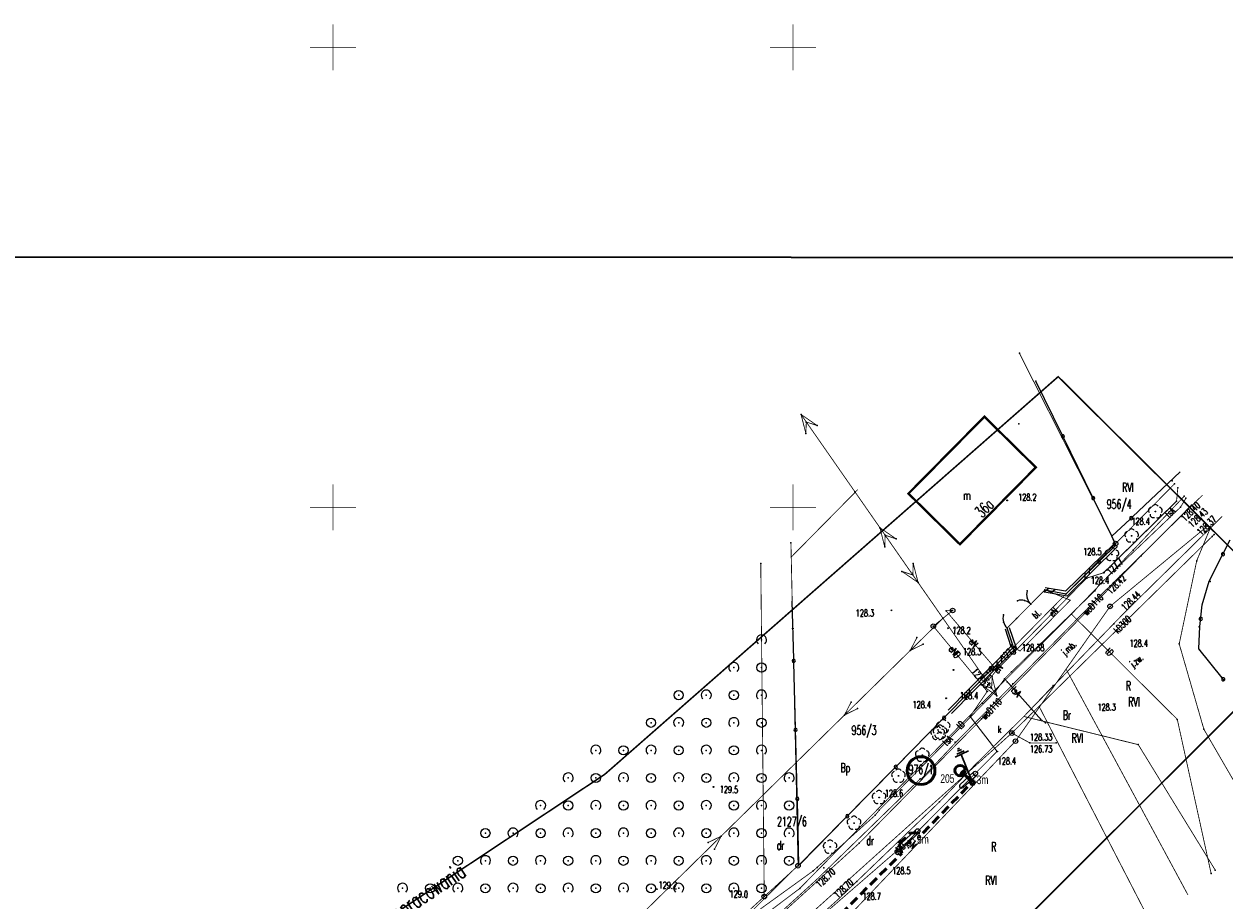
# Model space of a CAD drawing. Extents: x 6497146 to 6497453, y 5961397 to 5961603.
# Tile 9 of 10: x 6497216 to 6497347, y 5961507 to 5961603. Entities that reach past the tile are written whole.
import ezdxf

# ---------------------------------------------------------------- set-up
doc = ezdxf.new("R2010")
doc.units = 0
doc.header["$MEASUREMENT"] = 0
for name, pattern in [('BKO', [1.5, 1, -0.5]), ('GPE', [2, 1, 1]), ('GUZ', [1.5, 1, -0.5]), ('WRU', [1.5, 1, -0.5]), ('WSQ', [1.75, 1.25, -0.5])]:
    doc.linetypes.add(name, pattern=pattern)
doc.layers.get('0').update_dxf_attribs({"linetype": 'CONTINUOUS'})
for name, color, linetype, lineweight in [('_EL_PROJ_OPI', 1, 'CONTINUOUS', 15), ('_Opisy', 7, 'CONTINUOUS', 25), ('Oświetlenie drogowe', 10, 'BKO', 50), ('przepusty', 104, 'CONTINUOUS', 25)]:
    doc.layers.add(name, color=color, linetype=linetype, lineweight=lineweight)
for name, color, linetype in [('brama', 7, 'CONTINUOUS'), ('budynek w budowie', 7, 'CONTINUOUS'), ('drzewo liściaste', 96, 'CONTINUOUS'), ('elektroenergetyczne urządzenie techniczne', 1, 'CONTINUOUS'), ('furtka', 7, 'CONTINUOUS'), ('granica', 96, 'GPE'), ('jezdnia', 7, 'WSQ'), ('krawężnik', 7, 'CONTINUOUS'), ('numer działki ewidencyjnej', 96, 'CONTINUOUS'), ('obudowa ochronna przewodu', 7, 'CONTINUOUS'), ('ogrodzenie trwałe', 7, 'CONTINUOUS'), ('opis bud', 7, 'CONTINUOUS'), ('opis wysok', 7, 'CONTINUOUS'), ('OT_Budowle', 7, 'CONTINUOUS'), ('OT_ZagospodarowanieTerenu', 7, 'CONTINUOUS'), ('przewód elektroenergetyczny niskiego napięcia', 1, 'CONTINUOUS'), ('przewód elektroenergetyczny podziemny', 1, 'CONTINUOUS'), ('przewód elektroenergetyczny wysokiego napięcia', 1, 'CONTINUOUS'), ('przewód kanalizacyjny', 36, 'CONTINUOUS'), ('przewód telekomunikacyjny podziemny', 30, 'CONTINUOUS'), ('przewód wodociągowy', 5, 'CONTINUOUS'), ('rzedna', 7, 'CONTINUOUS'), ('rzedna-Atr2', 7, 'CONTINUOUS'), ('rzedna-Atr3', 7, 'CONTINUOUS'), ('siatka', 7, 'CONTINUOUS'), ('szafa elektroenergetyczna lub kontener', 1, 'CONTINUOUS'), ('słup przewodów napowietrznych', 7, 'GUZ'), ('użytek', 96, 'WSQ'), ('właz do komory lub kanału - okrągły', 7, 'CONTINUOUS'), ('Zakres', 4, 'WSQ')]:
    doc.layers.add(name, color=color, linetype=linetype)
doc.layers.get('0').off()
doc.styles.add('EL', font='romans.shx', dxfattribs={"width": 0.7})
doc.styles.get("Standard").update_dxf_attribs({"font": 'simplex.shx', "width": 0.85})

# ---------------------------------------------------------------- blocks, each defined once
blk = doc.blocks.new('L_0_02_1')
at = {"color": 0}
blk.add_point((0, 0), dxfattribs=at)
blk = doc.blocks.new('L_0_02_2')
at = {"color": 0}
blk.add_point((0, 0), dxfattribs=at)
blk = doc.blocks.new('OTZL')
at = {"color": 0, "linetype": 'Continuous'}
blk.add_circle((0, 0), 0.0721, dxfattribs=at)
for centre, radius, start, end in [((-0.8, 0.24), 0.7, 101.6336, 222.6141), ((-0.02, 0.82), 0.68, 29.5388, 149.6209), ((0.78, 0.24), 0.7, 318.5035, 78.3664), ((-0.46, -0.64), 0.7, 175.1009, 291.5014), ((0.46, -0.66), 0.7, 249.444, 4.8991)]:
    blk.add_arc(centre, radius, start, end, dxfattribs=at)
blk = doc.blocks.new('OTZK_1')
at = {"color": 0, "linetype": 'Continuous'}
blk.add_arc((0, 0), 1.1, 311.1859, 228.8141, dxfattribs=at)
blk = doc.blocks.new('OTZZ_2')
at = {"color": 0, "linetype": 'Continuous'}
blk.add_circle((0, 0), 1, dxfattribs=at)

msp = doc.modelspace()

# ---------------------------------------------------------------- hatches: boundary and pattern name
at = {"layer": 'Oświetlenie drogowe', "linetype": 'ByBlock'}
msp.add_hatch(color=256, dxfattribs=at).paths.add_polyline_path([(6497318.68, 5961521.56, 0.354336), (6497318.04, 5961520.83, 0.249377), (6497318.55, 5961521, 0.276592)])

# ---------------------------------------------------------------- linework, layer by layer
at = {"layer": '_EL_PROJ_OPI', "lineweight": 30}
for p, q in [((6497319.07, 5961523.52), (6497317.59, 5961522.84)), ((6497318.57, 5961523.54), (6497317.8, 5961523.18)), ((6497318.07, 5961523.82), (6497317.84, 5961523.72)), ((6497318.3, 5961523.67), (6497317.87, 5961523.48)), ((6497319.43, 5961520.26), (6497318.24, 5961523.14))]:
    msp.add_line(p, q, dxfattribs=at)
at = {"layer": 'brama', "color": 7, "linetype": 'Continuous', "const_width": 0.09}
msp.add_lwpolyline([(6497324.27, 5961537.9), (6497327.36, 5961541.03)], dxfattribs=at)
at = {"layer": 'brama', "color": 7, "linetype": 'Continuous'}
for centre, start, end in [((6497326.87, 5961540.53), 165.368, 225.368), ((6497324.76, 5961538.4), 45.368, 105.368)]:
    msp.add_arc(centre, 1.5, start, end, dxfattribs=at)
at = {"layer": 'brama'}
for p in [(6497325.42, 5961540.91), (6497325.43, 5961540.14), (6497327.36, 5961541.03), (6497324.37, 5961539.84), (6497325.14, 5961539.85), (6497325.82, 5961539.47), (6497325.82, 5961539.47), (6497324.27, 5961537.9)]:
    msp.add_point(p, dxfattribs=at)
at = {"layer": 'budynek w budowie', "linetype": 'Continuous', "const_width": 0.25}
msp.add_lwpolyline([(6497312.53, 5961551.49), (6497320.78, 5961559.85), (6497326.37, 5961554.34), (6497318.12, 5961545.98)], close=True, dxfattribs=at)
at = {"layer": 'budynek w budowie'}
for p in [(6497320.78, 5961559.85), (6497326.37, 5961554.34), (6497312.53, 5961551.49), (6497318.12, 5961545.98)]:
    msp.add_point(p, dxfattribs=at)
at = {"layer": 'drzewo liściaste', "color": 94, "linetype": 'Continuous'}
msp.add_circle((6497335.22, 5961544.72), 0.05, dxfattribs=at)
at = {"layer": 'drzewo liściaste'}
for p in [(6497339.36, 5961549.54), (6497336.78, 5961546.9), (6497334.64, 5961544.88), (6497335.22, 5961544.72), (6497316.31, 5961526.16), (6497315.71, 5961525.43), (6497315.97, 5961525.57), (6497314.04, 5961523.06), (6497311.45, 5961520.8), (6497309.34, 5961518.47), (6497306.62, 5961515.68), (6497304.02, 5961513.08)]:
    msp.add_point(p, dxfattribs=at)
at = {"layer": 'elektroenergetyczne urządzenie techniczne', "color": 1, "linetype": 'Continuous'}
msp.add_circle((6497323.97, 5961534.21), 0.2, dxfattribs=at)
at = {"layer": 'elektroenergetyczne urządzenie techniczne'}
msp.add_point((6497323.97, 5961534.21), dxfattribs=at)
at = {"layer": 'furtka', "color": 7, "linetype": 'Continuous', "const_width": 0.09}
msp.add_lwpolyline([(6497323.24, 5961536.86), (6497324.27, 5961537.9)], dxfattribs=at)
at = {"layer": 'furtka', "color": 7, "linetype": 'Continuous'}
msp.add_arc((6497324.3, 5961537.93), 1.5, 165.277, 225.277, dxfattribs=at)
at = {"layer": 'furtka'}
for p in [(6497322.85, 5961538.31), (6497322.85, 5961537.53), (6497324.27, 5961537.9), (6497323.24, 5961536.86), (6497323.24, 5961536.86)]:
    msp.add_point(p, dxfattribs=at)
at = {"layer": 'granica', "linetype": 'GPE', "const_width": 0.09}
for points in [[(6497324.58, 5961566.74), (6497335.04, 5961546.05)], [(6497341.45, 5961552.56), (6497335.04, 5961546.05)], [(6497345.04, 5961547.97), (6497334.44, 5961539.23)], [(6497299.76, 5961546.15), (6497299.96, 5961536.82)], [(6497300.53, 5961511.04), (6497335.04, 5961546.05)], [(6497296.86, 5961507.68), (6497296.48, 5961543.9)], [(6497334.44, 5961539.23), (6497324.16, 5961524.58)], [(6497300.53, 5961511.04), (6497299.96, 5961536.82)], [(6497324.16, 5961524.58), (6497305.1, 5961504.57), (6497278.86, 5961482.33)], [(6497300.53, 5961511.04), (6497296.86, 5961507.68)], [(6497296.86, 5961507.68), (6497274.33, 5961487.19)]]:
    msp.add_lwpolyline(points, dxfattribs=at)
at = {"layer": 'granica', "linetype": 'GPE'}
for centre, radius in [((6497335.04, 5961546.05), 0.25), ((6497334.44, 5961539.23), 0.25), ((6497299.96, 5961536.82), 0.045), ((6497324.16, 5961524.58), 0.25), ((6497300.53, 5961511.04), 0.25), ((6497296.86, 5961507.68), 0.25)]:
    msp.add_circle(centre, radius, dxfattribs=at)
at = {"layer": 'jezdnia', "linetype": 'WSQ', "const_width": 0.09}
for points in [[(6497344.49, 5961551.33), (6497333.69, 5961540.72)], [(6497336.07, 5961538.62), (6497346.63, 5961549.02)], [(6497345.27, 5961547.67), (6497336.07, 5961538.62), (6497325.07, 5961527.26), (6497337.5, 5961524.2), (6497345.86, 5961510.57)], [(6497343.85, 5961544.18), (6497345.29, 5961547.66)], [(6497350.87, 5961515.1), (6497344.63, 5961525.87), (6497341.95, 5961535.15), (6497343.85, 5961544.18)], [(6497327.36, 5961541.03), (6497330.12, 5961539.9), (6497324.65, 5961534.37), (6497323.94, 5961534.81)], [(6497333.69, 5961540.72), (6497332.72, 5961539.74)], [(6497332.72, 5961539.74), (6497317.86, 5961524.64)], [(6497315.92, 5961517.99), (6497319.62, 5961521.86), (6497325.07, 5961527.26), (6497328.27, 5961530.62)], [(6497317.86, 5961524.64), (6497313.87, 5961520.41)], [(6497313.81, 5961520.48), (6497302.49, 5961509.47)], [(6497304.89, 5961507.38), (6497315.92, 5961517.99)], [(6497302.49, 5961509.47), (6497296.44, 5961503.97)], [(6497292.01, 5961496.21), (6497298.19, 5961501.37), (6497304.89, 5961507.38)]]:
    msp.add_lwpolyline(points, dxfattribs=at)
at = {"layer": 'jezdnia'}
for p in [(6497343.19, 5961550.09), (6497343.3, 5961550.19), (6497345.27, 5961547.67), (6497345.27, 5961547.67), (6497345.29, 5961547.66), (6497343.85, 5961544.18), (6497343.85, 5961544.18), (6497332.72, 5961539.74), (6497334.86, 5961537.34), (6497341.95, 5961535.15), (6497323.86, 5961530.8), (6497328.27, 5961530.62), (6497328.27, 5961530.62), (6497344.63, 5961525.87), (6497317.62, 5961524.46), (6497337.5, 5961524.2), (6497313.81, 5961520.48), (6497313.81, 5961520.48), (6497315.92, 5961517.99), (6497315.92, 5961517.99), (6497303.35, 5961510.82), (6497345.86, 5961510.57), (6497306.93, 5961509.33)]:
    msp.add_point(p, dxfattribs=at)
at = {"layer": 'krawężnik'}
msp.add_point((6497317.62, 5961524.46), dxfattribs=at)
at = {"layer": 'obudowa ochronna przewodu', "linetype": 'Continuous', "const_width": 0.13}
for points in [[(6497333.75, 5961542.89), (6497341.66, 5961550.67)], [(6497323.27, 5961531.03), (6497326.88, 5961526.98)], [(6497322.16, 5961523.46), (6497319.23, 5961527.26)]]:
    msp.add_lwpolyline(points, dxfattribs=at)
at = {"layer": 'obudowa ochronna przewodu'}
for p in [(6497341.66, 5961550.67), (6497333.75, 5961542.89), (6497323.27, 5961531.03), (6497319.23, 5961527.26), (6497326.88, 5961526.98), (6497322.16, 5961523.46)]:
    msp.add_point(p, dxfattribs=at)
at = {"layer": 'ogrodzenie trwałe', "linetype": 'Continuous'}
for points in [[(6497342.07, 5961553.86), (6497336.87, 5961548.95), (6497336.87, 5961548.95, 1), (6497336.61, 5961548.71, 1), (6497336.87, 5961548.95), (6497336.61, 5961548.71), (6497334.64, 5961546.85), (6497334.64, 5961546.85), (6497332.68, 5961550.84), (6497332.68, 5961550.84, 1), (6497332.53, 5961551.15, 1), (6497332.68, 5961550.84), (6497332.53, 5961551.15), (6497329.38, 5961557.57), (6497329.38, 5961557.57, 1), (6497329.23, 5961557.88, 1), (6497329.38, 5961557.57), (6497329.23, 5961557.88), (6497326.37, 5961563.71)], [(6497327.36, 5961541.03), (6497329.68, 5961540.61), (6497329.68, 5961540.61), (6497333.1, 5961543.97), (6497333.1, 5961543.97, 1), (6497333.35, 5961544.21, 1), (6497333.1, 5961543.97), (6497333.35, 5961544.21), (6497335.07, 5961545.9), (6497335.07, 5961545.9), (6497334.64, 5961546.85)], [(6497346.84, 5961531.17, 1), (6497346.62, 5961531.45, 1), (6497346.84, 5961531.17), (6497346.62, 5961531.45), (6497344.09, 5961534.63), (6497344.09, 5961534.63), (6497344.2, 5961537.03), (6497344.2, 5961537.03), (6497344.27, 5961537.71), (6497344.27, 5961537.71, 1), (6497344.31, 5961538.06, 1), (6497344.27, 5961537.71), (6497344.31, 5961538.06), (6497344.45, 5961539.38), (6497344.45, 5961539.38), (6497345.2, 5961541.98), (6497345.2, 5961541.98), (6497346.62, 5961544.75), (6497346.62, 5961544.75, 1), (6497346.78, 5961545.06, 1), (6497346.62, 5961544.75), (6497346.78, 5961545.06), (6497347.5, 5961546.46)], [(6497300.75, 5961511.21), (6497300.6, 5961511.15), (6497300.6, 5961511.15), (6497300.46, 5961518.14), (6497300.46, 5961518.14, 1), (6497300.45, 5961518.49, 1), (6497300.46, 5961518.14), (6497300.45, 5961518.49), (6497300.41, 5961520.36), (6497300.41, 5961520.36), (6497300.27, 5961525.63), (6497300.27, 5961525.63, 1), (6497300.26, 5961525.98, 1), (6497300.27, 5961525.63), (6497300.26, 5961525.98), (6497300.07, 5961533.13), (6497300.07, 5961533.13, 1), (6497300.06, 5961533.48, 1), (6497300.07, 5961533.13), (6497300.06, 5961533.48), (6497299.9, 5961539.81)], [(6497300.75, 5961511.21), (6497305.76, 5961516.31), (6497305.76, 5961516.31, 1), (6497306.01, 5961516.56, 1), (6497305.76, 5961516.31), (6497306.01, 5961516.56), (6497311.02, 5961521.65), (6497311.02, 5961521.65, 1), (6497311.27, 5961521.9, 1), (6497311.02, 5961521.65), (6497311.27, 5961521.9), (6497316.28, 5961527), (6497316.28, 5961527, 1), (6497316.53, 5961527.25, 1), (6497316.28, 5961527), (6497316.53, 5961527.25), (6497321.54, 5961532.35), (6497321.54, 5961532.35, 1), (6497321.79, 5961532.6, 1), (6497321.54, 5961532.35), (6497321.79, 5961532.6), (6497323.94, 5961534.79), (6497323.94, 5961534.79), (6497323.24, 5961536.86)]]:
    msp.add_lwpolyline(points, format="xyb", dxfattribs=at)
at = {"layer": 'ogrodzenie trwałe'}
for p in [(6497326.37, 5961563.71), (6497341.2, 5961552.88), (6497335.04, 5961546.05), (6497335.04, 5961546.05), (6497345.31, 5961541.92), (6497327.36, 5961541.03), (6497329.68, 5961540.61), (6497323.24, 5961536.86), (6497344.12, 5961536.99), (6497323.94, 5961534.79), (6497344.15, 5961534.51), (6497300.53, 5961511.04)]:
    msp.add_point(p, dxfattribs=at)
at = {"layer": 'opis wysok', "linetype": 'Continuous'}
for centre in [(6497323.25, 5961550.75), (6497333.75, 5961542.89), (6497310.67, 5961538.8), (6497316.83, 5961536.85), (6497317.41, 5961532.32), (6497321.09, 5961529.99), (6497316.62, 5961529.24), (6497322.16, 5961523.46), (6497291.34, 5961519.6), (6497285.19, 5961508.49), (6497296.7, 5961507.82)]:
    msp.add_circle(centre, 0.045, dxfattribs=at)
at = {"layer": 'OT_Budowle', "color": 7, "linetype": 'Continuous'}
for points in [[(6497335.25, 5961545.72), (6497329.77, 5961540.34), (6497327.3, 5961540.77)], [(6497334.9, 5961546.08), (6497329.6, 5961540.88), (6497327.39, 5961541.26)], [(6497331.69, 5961542.93), (6497331.68, 5961542.22)], [(6497332.19, 5961543.42), (6497332.18, 5961542.71)], [(6497327.8, 5961541.19), (6497327.23, 5961540.78)], [(6497328.5, 5961541.07), (6497327.92, 5961540.66)], [(6497323.02, 5961536.8), (6497323.65, 5961534.88), (6497316.85, 5961527.93)], [(6497323.49, 5961536.95), (6497324.22, 5961534.74), (6497317.21, 5961527.59)], [(6497322.62, 5961533.83), (6497322.63, 5961533.12)], [(6497322.13, 5961533.32), (6497322.14, 5961532.62)], [(6497318.63, 5961529.75), (6497318.64, 5961529.04)], [(6497319.12, 5961530.25), (6497319.13, 5961529.55)]]:
    msp.add_lwpolyline(points, dxfattribs=at)
at = {"layer": 'OT_ZagospodarowanieTerenu', "linetype": 'WRU', "const_width": 0.09}
for points in [[(6497299.91, 5961539.4), (6497300.41, 5961520.36)], [(6497300.41, 5961520.36), (6497300.6, 5961511.15)], [(6497300.6, 5961511.15), (6497292.74, 5961503.36)]]:
    msp.add_lwpolyline(points, dxfattribs=at)
at = {"layer": 'OT_ZagospodarowanieTerenu'}
for p in [(6497296.56, 5961535.58), (6497293.56, 5961532.58), (6497296.56, 5961532.58), (6497287.56, 5961529.58), (6497290.56, 5961529.58), (6497293.56, 5961529.58), (6497296.56, 5961529.58), (6497284.56, 5961526.58), (6497287.56, 5961526.58), (6497290.56, 5961526.58), (6497293.56, 5961526.58), (6497296.56, 5961526.58), (6497278.56, 5961523.58), (6497281.56, 5961523.58), (6497284.56, 5961523.58), (6497287.56, 5961523.58), (6497290.56, 5961523.58), (6497293.56, 5961523.58), (6497296.56, 5961523.58), (6497275.56, 5961520.58), (6497278.56, 5961520.58), (6497281.56, 5961520.58), (6497284.56, 5961520.58), (6497287.56, 5961520.58), (6497290.56, 5961520.58), (6497293.56, 5961520.58), (6497296.56, 5961520.58), (6497299.56, 5961520.58), (6497272.56, 5961517.58), (6497275.56, 5961517.58), (6497278.56, 5961517.58), (6497281.56, 5961517.58), (6497284.56, 5961517.58), (6497287.56, 5961517.58), (6497290.56, 5961517.58), (6497293.56, 5961517.58), (6497296.56, 5961517.58), (6497299.56, 5961517.58), (6497266.56, 5961514.58), (6497269.56, 5961514.58), (6497272.56, 5961514.58), (6497275.56, 5961514.58), (6497278.56, 5961514.58), (6497281.56, 5961514.58), (6497284.56, 5961514.58), (6497287.56, 5961514.58), (6497290.56, 5961514.58), (6497293.56, 5961514.58), (6497296.56, 5961514.58), (6497299.56, 5961514.58), (6497263.56, 5961511.58), (6497266.56, 5961511.58), (6497269.56, 5961511.58), (6497272.56, 5961511.58), (6497275.56, 5961511.58), (6497278.56, 5961511.58), (6497281.56, 5961511.58), (6497284.56, 5961511.58), (6497287.56, 5961511.58), (6497290.56, 5961511.58), (6497293.56, 5961511.58), (6497296.56, 5961511.58), (6497299.56, 5961511.58), (6497257.56, 5961508.58), (6497260.56, 5961508.58), (6497263.56, 5961508.58), (6497266.56, 5961508.58), (6497269.56, 5961508.58), (6497272.56, 5961508.58), (6497275.56, 5961508.58), (6497278.56, 5961508.58), (6497281.56, 5961508.58), (6497284.56, 5961508.58), (6497287.56, 5961508.58), (6497290.56, 5961508.58), (6497293.56, 5961508.58), (6497296.56, 5961508.58)]:
    msp.add_point(p, dxfattribs=at)
at = {"layer": 'Oświetlenie drogowe', "linetype": 'ByBlock'}
msp.add_line((6497318.54, 5961521.01), (6497319.33, 5961520.23), dxfattribs=at)
at = {"layer": 'Oświetlenie drogowe', "color": 0, "linetype": 'ByBlock', "lineweight": 35}
msp.add_lwpolyline([(6497156.56, 5961577.21), (6497442.95, 5961577.14), (6497442.95, 5961408.71), (6497156.66, 5961409.36)], close=True, dxfattribs=at)
at = {"layer": 'Oświetlenie drogowe', "lineweight": 50}
msp.add_lwpolyline([(6497290.74, 5961493.37), (6497305.19, 5961505.79), (6497311.82, 5961512.42), (6497311.5, 5961513.44), (6497312.75, 5961514.61), (6497314.1, 5961514.58), (6497319.2, 5961519.88)], dxfattribs=at)
at = {"layer": 'Oświetlenie drogowe', "color": 92, "linetype": 'ByBlock', "lineweight": 50}
msp.add_circle((6497313.9, 5961521.38), 1.51, dxfattribs=at)
at = {"layer": 'Oświetlenie drogowe', "linetype": 'ByBlock'}
for centre, radius in [((6497318.14, 5961521.38), 0.565), ((6497319.48, 5961520.07), 0.207)]:
    msp.add_circle(centre, radius, dxfattribs=at)
at = {"layer": 'przepusty', "color": 1}
for points in [[(6497318.12, 5961519.83), (6497319.66, 5961521.29)], [(6497318.46, 5961519.56), (6497319.99, 5961520.91)], [(6497311.21, 5961512.94), (6497313.36, 5961514.99)], [(6497311.55, 5961512.67), (6497313.75, 5961514.72)]]:
    msp.add_lwpolyline(points, dxfattribs=at)
for centre in [(6497319.8, 5961521.07), (6497313.53, 5961514.82)]:
    msp.add_circle(centre, 0.24, dxfattribs=at)
for centre in [(6497318.29, 5961519.69), (6497311.38, 5961512.8)]:
    msp.add_arc(centre, 0.216, 140.8798, 322.5588, dxfattribs=at)
at = {"layer": 'przewód elektroenergetyczny niskiego napięcia', "linetype": 'Continuous', "const_width": 0.09}
for points in [[(6497316.28, 5961537.93), (6497281.48, 5961503.74)], [(6497316.28, 5961537.93), (6497312.72, 5961534.43)], [(6497312.72, 5961534.43), (6497313.44, 5961535.83)], [(6497312.72, 5961534.43), (6497314.14, 5961535.12)], [(6497312.72, 5961534.43), (6497305.58, 5961527.42)], [(6497305.58, 5961527.42), (6497306.3, 5961528.83)], [(6497305.58, 5961527.42), (6497307, 5961528.11)], [(6497285.05, 5961507.24), (6497292.18, 5961514.25)], [(6497292.18, 5961514.25), (6497290.76, 5961513.56)], [(6497292.18, 5961514.25), (6497291.46, 5961512.85)]]:
    msp.add_lwpolyline(points, dxfattribs=at)
at = {"layer": 'przewód elektroenergetyczny niskiego napięcia'}
for p in [(6497316.28, 5961537.93), (6497316.28, 5961537.93), (6497313.44, 5961535.83), (6497314.14, 5961535.12), (6497312.72, 5961534.43), (6497312.72, 5961534.43), (6497312.72, 5961534.43), (6497312.72, 5961534.43), (6497306.3, 5961528.83), (6497305.58, 5961527.42), (6497305.58, 5961527.42), (6497305.58, 5961527.42), (6497307, 5961528.11), (6497292.18, 5961514.25), (6497292.18, 5961514.25), (6497292.18, 5961514.25), (6497290.76, 5961513.56), (6497291.46, 5961512.85)]:
    msp.add_point(p, dxfattribs=at)
at = {"layer": 'przewód elektroenergetyczny podziemny', "linetype": 'Continuous', "const_width": 0.09}
for points in [[(6497317.33, 5961538.78), (6497316.61, 5961538.75), (6497322.11, 5961532.32), (6497323.97, 5961534.21), (6497331.9, 5961542.3), (6497333.75, 5961542.89), (6497341.66, 5961550.67), (6497341.8, 5961552.12)], [(6497315.23, 5961537.08), (6497321.09, 5961529.99), (6497319.23, 5961527.26), (6497322.16, 5961523.46), (6497312.51, 5961513.73), (6497297, 5961500.27), (6497280.17, 5961484.99), (6497278.98, 5961486.22), (6497276.94, 5961485.06)], [(6497323.97, 5961534.21), (6497322.12, 5961532.3), (6497321.26, 5961531.26), (6497321.15, 5961531.38)], [(6497312.51, 5961513.73), (6497312.73, 5961513.53)]]:
    msp.add_lwpolyline(points, dxfattribs=at)
at = {"layer": 'przewód elektroenergetyczny podziemny'}
for p in [(6497341.8, 5961552.12), (6497341.66, 5961550.67), (6497333.75, 5961542.89), (6497331.9, 5961542.3), (6497317.33, 5961538.78), (6497316.61, 5961538.75), (6497315.23, 5961537.08), (6497323.97, 5961534.21), (6497323.97, 5961534.21), (6497322.11, 5961532.32), (6497322.12, 5961532.3), (6497321.15, 5961531.38), (6497321.26, 5961531.26), (6497321.09, 5961529.99), (6497319.23, 5961527.26), (6497322.16, 5961523.46), (6497312.51, 5961513.73), (6497312.51, 5961513.73), (6497312.73, 5961513.53)]:
    msp.add_point(p, dxfattribs=at)
at = {"layer": 'przewód elektroenergetyczny wysokiego napięcia', "linetype": 'Continuous', "const_width": 0.09}
for points in [[(6497309.43, 5961547.78), (6497300.86, 5961560.09)], [(6497300.86, 5961560.09), (6497301.38, 5961558.02)], [(6497300.86, 5961560.09), (6497302.62, 5961558.88)], [(6497301.38, 5961558.02), (6497301.43, 5961559.27)], [(6497301.43, 5961559.27), (6497302.62, 5961558.88)], [(6497316.28, 5961537.93), (6497306.72, 5961551.67)], [(6497306.72, 5961551.67), (6497313.58, 5961541.82)], [(6497316.28, 5961537.93), (6497309.43, 5961547.78)], [(6497309.43, 5961547.78), (6497309.95, 5961545.71)], [(6497309.43, 5961547.78), (6497311.18, 5961546.57)], [(6497309.95, 5961545.71), (6497310, 5961546.96)], [(6497310, 5961546.96), (6497311.18, 5961546.57)], [(6497313.58, 5961541.82), (6497311.82, 5961543.03)], [(6497313, 5961542.64), (6497311.82, 5961543.03)], [(6497313.05, 5961543.89), (6497313, 5961542.64)], [(6497313.58, 5961541.82), (6497313.05, 5961543.89)], [(6497313.58, 5961541.82), (6497322.14, 5961529.51)], [(6497321.62, 5961531.58), (6497321.57, 5961530.33)], [(6497322.14, 5961529.51), (6497321.62, 5961531.58)], [(6497322.14, 5961529.51), (6497320.39, 5961530.72)], [(6497321.57, 5961530.33), (6497320.39, 5961530.72)]]:
    msp.add_lwpolyline(points, dxfattribs=at)
at = {"layer": 'przewód elektroenergetyczny wysokiego napięcia'}
for p in [(6497300.86, 5961560.09), (6497300.86, 5961560.09), (6497300.86, 5961560.09), (6497301.43, 5961559.27), (6497301.43, 5961559.27), (6497302.62, 5961558.88), (6497302.62, 5961558.88), (6497301.38, 5961558.02), (6497301.38, 5961558.02), (6497306.72, 5961551.67), (6497306.72, 5961551.67), (6497309.43, 5961547.78), (6497309.43, 5961547.78), (6497309.43, 5961547.78), (6497309.43, 5961547.78), (6497310, 5961546.96), (6497310, 5961546.96), (6497309.95, 5961545.71), (6497309.95, 5961545.71), (6497311.18, 5961546.57), (6497311.18, 5961546.57), (6497311.82, 5961543.03), (6497311.82, 5961543.03), (6497313.05, 5961543.89), (6497313.05, 5961543.89), (6497313, 5961542.64), (6497313, 5961542.64), (6497313.58, 5961541.82), (6497313.58, 5961541.82), (6497313.58, 5961541.82), (6497313.58, 5961541.82), (6497316.28, 5961537.93), (6497316.28, 5961537.93), (6497321.62, 5961531.58), (6497321.62, 5961531.58), (6497320.39, 5961530.72), (6497320.39, 5961530.72), (6497321.57, 5961530.33), (6497321.57, 5961530.33), (6497322.14, 5961529.51), (6497322.14, 5961529.51), (6497322.14, 5961529.51)]:
    msp.add_point(p, dxfattribs=at)
at = {"layer": 'przewód kanalizacyjny', "linetype": 'Continuous', "const_width": 0.09}
for points in [[(6497323.76, 5961525.46), (6497345.54, 5961546.84), (6497345.75, 5961547.06)], [(6497323.76, 5961525.46), (6497283.29, 5961489.07)]]:
    msp.add_lwpolyline(points, dxfattribs=at)
at = {"layer": 'przewód kanalizacyjny'}
for p in [(6497345.54, 5961546.84), (6497345.75, 5961547.06), (6497323.76, 5961525.46), (6497323.76, 5961525.46)]:
    msp.add_point(p, dxfattribs=at)
at = {"layer": 'przewód telekomunikacyjny podziemny', "linetype": 'Continuous', "const_width": 0.09}
for points in [[(6497342.5, 5961551.21), (6497336.93, 5961545.33), (6497330.24, 5961538.39), (6497320.53, 5961528.72), (6497300.71, 5961508.56), (6497294.65, 5961503.99), (6497273.61, 5961488.68)], [(6497322.98, 5961531.36), (6497323.72, 5961532.1), (6497332.79, 5961540.92), (6497333.24, 5961541.56), (6497342.08, 5961550), (6497342.68, 5961550.98)], [(6497330.24, 5961538.39), (6497341.74, 5961526.95), (6497345.42, 5961510.18)], [(6497218.46, 5961459.58), (6497227.31, 5961463.68), (6497232.59, 5961465.96), (6497238.33, 5961469.13), (6497242.18, 5961471.64), (6497249.08, 5961475.08), (6497257.49, 5961479.01), (6497268.99, 5961485.69), (6497274.03, 5961488.44), (6497285.99, 5961498.03), (6497295.66, 5961505.77), (6497302.17, 5961510.47), (6497302.6, 5961510.86), (6497308.92, 5961516.53), (6497309.34, 5961517.06), (6497321.97, 5961529.96), (6497322.98, 5961531.36)], [(6497322.98, 5961531.36), (6497323.27, 5961531.03), (6497326.88, 5961526.98), (6497327.41, 5961526.56)]]:
    msp.add_lwpolyline(points, dxfattribs=at)
at = {"layer": 'przewód telekomunikacyjny podziemny'}
for p in [(6497342.5, 5961551.21), (6497342.68, 5961550.98), (6497342.08, 5961550), (6497336.93, 5961545.33), (6497333.24, 5961541.56), (6497332.79, 5961540.92), (6497330.24, 5961538.39), (6497330.24, 5961538.39), (6497322.98, 5961531.36), (6497322.98, 5961531.36), (6497322.98, 5961531.36), (6497323.27, 5961531.03), (6497323.72, 5961532.1), (6497321.97, 5961529.96), (6497320.53, 5961528.72), (6497326.88, 5961526.98), (6497327.41, 5961526.56), (6497341.74, 5961526.95), (6497309.34, 5961517.06), (6497308.92, 5961516.53), (6497302.17, 5961510.47), (6497302.6, 5961510.86), (6497345.42, 5961510.18), (6497300.71, 5961508.56)]:
    msp.add_point(p, dxfattribs=at)
at = {"layer": 'przewód wodociągowy', "linetype": 'Continuous', "const_width": 0.09}
msp.add_lwpolyline([(6497274.02, 5961488.24), (6497275.85, 5961489.28), (6497280.59, 5961492), (6497291.73, 5961499.45), (6497307.17, 5961513.48), (6497320.48, 5961527), (6497337.8, 5961544.71), (6497343.27, 5961550.23)], dxfattribs=at)
at = {"layer": 'przewód wodociągowy'}
for p in [(6497343.27, 5961550.23), (6497337.8, 5961544.71), (6497320.48, 5961527), (6497307.17, 5961513.48)]:
    msp.add_point(p, dxfattribs=at)
at = {"layer": 'rzedna', "color": 1, "linetype": 'Continuous'}
for centre in [(6497333.75, 5961542.89), (6497322.11, 5961532.32), (6497321.09, 5961529.99), (6497322.16, 5961523.46)]:
    msp.add_circle(centre, 0.045, dxfattribs=at)
at = {"layer": 'rzedna', "color": 34, "linetype": 'Continuous'}
msp.add_circle((6497323.76, 5961525.46), 0.045, dxfattribs=at)
at = {"layer": 'rzedna'}
for p in [(6497333.75, 5961542.89), (6497322.11, 5961532.32), (6497321.09, 5961529.99), (6497323.76, 5961525.46), (6497322.16, 5961523.46)]:
    msp.add_point(p, dxfattribs=at)
at = {"layer": 'rzedna-Atr2', "color": 7, "linetype": 'Continuous', "const_width": 0.09}
msp.add_lwpolyline([(6497323.76, 5961525.46), (6497325.73, 5961524.38), (6497328.59, 5961524.38)], dxfattribs=at)
at = {"layer": 'rzedna-Atr2'}
for p in [(6497323.76, 5961525.46), (6497325.73, 5961524.38), (6497328.59, 5961524.38)]:
    msp.add_point(p, dxfattribs=at)
at = {"layer": 'siatka', "color": 7, "linetype": 'Continuous', "const_width": 0.07}
for points in [[(6497250, 5961597.5), (6497250, 5961602.5)], [(6497300, 5961597.5), (6497300, 5961602.5)], [(6497247.5, 5961600), (6497252.5, 5961600)], [(6497297.5, 5961600), (6497302.5, 5961600)], [(6497250, 5961547.5), (6497250, 5961552.5)], [(6497300, 5961547.5), (6497300, 5961552.5)], [(6497247.5, 5961550), (6497252.5, 5961550)], [(6497297.5, 5961550), (6497302.5, 5961550)]]:
    msp.add_lwpolyline(points, dxfattribs=at)
at = {"layer": 'szafa elektroenergetyczna lub kontener', "linetype": 'Continuous', "const_width": 0.07}
for points in [[(6497320.4, 5961531.35), (6497321.09, 5961532.08)], [(6497320.76, 5961531.01), (6497320.4, 5961531.35)], [(6497320.76, 5961531.01), (6497321.45, 5961531.73)], [(6497321.45, 5961531.73), (6497321.09, 5961532.08)], [(6497312.2, 5961513.36), (6497312.91, 5961514.06)], [(6497313.26, 5961513.7), (6497312.91, 5961514.06)], [(6497312.55, 5961513), (6497312.2, 5961513.36)], [(6497312.55, 5961513), (6497313.26, 5961513.7)]]:
    msp.add_lwpolyline(points, dxfattribs=at)
at = {"layer": 'szafa elektroenergetyczna lub kontener'}
for p in [(6497320.4, 5961531.35), (6497320.4, 5961531.35), (6497320.76, 5961531.01), (6497320.76, 5961531.01), (6497321.09, 5961532.08), (6497321.09, 5961532.08), (6497321.45, 5961531.73), (6497321.45, 5961531.73), (6497312.91, 5961514.06), (6497312.91, 5961514.06), (6497312.2, 5961513.36), (6497312.2, 5961513.36), (6497312.55, 5961513), (6497312.55, 5961513), (6497313.26, 5961513.7), (6497313.26, 5961513.7)]:
    msp.add_point(p, dxfattribs=at)
at = {"layer": 'słup przewodów napowietrznych', "color": 7, "linetype": 'Continuous', "const_width": 0.09}
msp.add_lwpolyline([(6497315.23, 5961537.08), (6497317.33, 5961538.78)], dxfattribs=at)
at = {"layer": 'słup przewodów napowietrznych', "color": 7, "linetype": 'Continuous'}
for centre in [(6497317.33, 5961538.78), (6497315.23, 5961537.08)]:
    msp.add_circle(centre, 0.25, dxfattribs=at)
at = {"layer": 'słup przewodów napowietrznych'}
for p in [(6497317.33, 5961538.78), (6497317.33, 5961538.78), (6497315.23, 5961537.08), (6497315.23, 5961537.08)]:
    msp.add_point(p, dxfattribs=at)
at = {"layer": 'użytek', "linetype": 'WSQ', "const_width": 0.09}
for points in [[(6497324.59, 5961566.74), (6497335.04, 5961546.05)], [(6497335.04, 5961546.05), (6497324.59, 5961566.74)], [(6497324.59, 5961566.74), (6497335.04, 5961546.05)], [(6497307.03, 5961551.93), (6497299.79, 5961544.59)], [(6497335.04, 5961546.05), (6497341.45, 5961552.56)], [(6497335.04, 5961546.05), (6497341.45, 5961552.56)], [(6497341.45, 5961552.56), (6497335.04, 5961546.05)], [(6497345.04, 5961547.97), (6497334.44, 5961539.23)], [(6497334.44, 5961539.23), (6497345.04, 5961547.97)], [(6497345.04, 5961547.97), (6497334.44, 5961539.23)], [(6497299.79, 5961544.59), (6497299.76, 5961546.15)], [(6497300.53, 5961511.04), (6497335.04, 5961546.05)], [(6497335.04, 5961546.05), (6497300.53, 5961511.04)], [(6497299.96, 5961536.82), (6497299.79, 5961544.59)], [(6497299.79, 5961544.59), (6497299.96, 5961536.82)], [(6497296.86, 5961507.68), (6497296.48, 5961543.9)], [(6497296.48, 5961543.9), (6497296.86, 5961507.68)], [(6497296.86, 5961507.68), (6497296.48, 5961543.9)], [(6497334.44, 5961539.23), (6497329.66, 5961532.41)], [(6497329.66, 5961532.41), (6497334.44, 5961539.23)], [(6497334.44, 5961539.23), (6497329.66, 5961532.41)], [(6497300.53, 5961511.04), (6497299.96, 5961536.82)], [(6497299.96, 5961536.82), (6497300.53, 5961511.04)], [(6497329.66, 5961532.41), (6497326.76, 5961528.29)], [(6497326.76, 5961528.29), (6497329.66, 5961532.41)], [(6497329.66, 5961532.41), (6497326.76, 5961528.29)], [(6497329.66, 5961532.41), (6497342.89, 5961507.88)], [(6497326.76, 5961528.29), (6497324.16, 5961524.58)], [(6497324.16, 5961524.58), (6497326.76, 5961528.29)], [(6497326.76, 5961528.29), (6497324.16, 5961524.58)], [(6497326.76, 5961528.29), (6497339.07, 5961504.42)], [(6497278.86, 5961482.33), (6497305.1, 5961504.57), (6497324.16, 5961524.58)], [(6497296.86, 5961507.68), (6497300.53, 5961511.04)], [(6497300.53, 5961511.04), (6497296.86, 5961507.68)], [(6497274.33, 5961487.19), (6497296.86, 5961507.68)], [(6497274.33, 5961487.19), (6497296.86, 5961507.68)], [(6497296.86, 5961507.68), (6497274.33, 5961487.19)]]:
    msp.add_lwpolyline(points, dxfattribs=at)
at = {"layer": 'właz do komory lub kanału - okrągły', "color": 7, "linetype": 'Continuous'}
msp.add_circle((6497323.76, 5961525.46), 0.25, dxfattribs=at)
at = {"layer": 'właz do komory lub kanału - okrągły'}
msp.add_point((6497323.76, 5961525.46), dxfattribs=at)
at = {"layer": 'Zakres', "linetype": 'WSQ', "const_width": 0.17}
msp.add_lwpolyline([(6497233.85, 5961490.64), (6497279.54, 5961520.98), (6497328.8, 5961564.2), (6497356.61, 5961536.54), (6497291.71, 5961471.77), (6497176.17, 5961401.03), (6497147.42, 5961434.37), (6497168.66, 5961448.2), (6497168.24, 5961494.21), (6497187.59, 5961494.45), (6497190.4, 5961463)], close=True, dxfattribs=at)
at = {"layer": 'Zakres'}
for p in [(6497324.52, 5961559.08), (6497279.54, 5961520.98)]:
    msp.add_point(p, dxfattribs=at)

# ---------------------------------------------------------------- block references
at = {"layer": 'drzewo liściaste', "linetype": 'Continuous', "xscale": 0.5, "yscale": 0.5, "zscale": 0.5}
for p in [(6497339.36, 5961549.54), (6497336.78, 5961546.9), (6497334.64, 5961544.88), (6497315.71, 5961525.43), (6497315.97, 5961525.57), (6497316.31, 5961526.16), (6497314.04, 5961523.06), (6497311.45, 5961520.8), (6497309.34, 5961518.47), (6497306.62, 5961515.68), (6497304.02, 5961513.08)]:
    msp.add_blockref('OTZL', p, dxfattribs=at)
at = {"layer": 'granica', "linetype": 'Continuous', "xscale": 0.5, "yscale": 0.5, "zscale": 0.5}
for name, p, rotation in [('L_0_02_1', (6497324.58, 5961566.74), 296.82), ('L_0_02_1', (6497341.45, 5961552.56), 225.42), ('L_0_02_1', (6497345.04, 5961547.97), 219.51), ('L_0_02_1', (6497299.76, 5961546.15), 271.26), ('L_0_02_2', (6497335.04, 5961546.05), 225.41), ('L_0_02_2', (6497335.04, 5961546.05), 116.82), ('L_0_02_2', (6497335.04, 5961546.05), 45.41999999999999), ('L_0_02_2', (6497296.48, 5961543.9), 270.61), ('L_0_02_1', (6497334.44, 5961539.23), 234.94), ('L_0_02_2', (6497334.44, 5961539.23), 39.51), ('L_0_02_2', (6497299.96, 5961536.82), 91.26), ('L_0_02_2', (6497299.96, 5961536.82), 271.27), ('L_0_02_1', (6497324.16, 5961524.58), 226.4), ('L_0_02_2', (6497324.16, 5961524.58), 54.94), ('L_0_02_1', (6497300.53, 5961511.04), 91.27), ('L_0_02_1', (6497300.53, 5961511.04), 45.40999999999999), ('L_0_02_1', (6497300.53, 5961511.04), 222.48), ('L_0_02_2', (6497296.86, 5961507.68), 42.48), ('L_0_02_1', (6497296.86, 5961507.68), 222.29), ('L_0_02_1', (6497296.86, 5961507.68), 90.61)]:
    msp.add_blockref(name, p, dxfattribs=dict(at, rotation=rotation))
at = {"layer": 'OT_ZagospodarowanieTerenu', "linetype": 'Continuous', "xscale": 0.5, "yscale": 0.5, "zscale": 0.5}
for name, p in [('OTZK_1', (6497296.56, 5961535.58)), ('OTZK_1', (6497293.56, 5961532.58)), ('OTZZ_2', (6497296.56, 5961532.58)), ('OTZZ_2', (6497287.56, 5961529.58)), ('OTZK_1', (6497290.56, 5961529.58)), ('OTZZ_2', (6497293.56, 5961529.58)), ('OTZK_1', (6497296.56, 5961529.58)), ('OTZZ_2', (6497284.56, 5961526.58)), ('OTZK_1', (6497287.56, 5961526.58)), ('OTZZ_2', (6497290.56, 5961526.58)), ('OTZK_1', (6497293.56, 5961526.58)), ('OTZZ_2', (6497296.56, 5961526.58)), ('OTZK_1', (6497278.56, 5961523.58)), ('OTZZ_2', (6497281.56, 5961523.58)), ('OTZK_1', (6497284.56, 5961523.58)), ('OTZZ_2', (6497287.56, 5961523.58)), ('OTZK_1', (6497290.56, 5961523.58)), ('OTZZ_2', (6497293.56, 5961523.58)), ('OTZK_1', (6497296.56, 5961523.58)), ('OTZK_1', (6497275.56, 5961520.58)), ('OTZZ_2', (6497278.56, 5961520.58)), ('OTZK_1', (6497281.56, 5961520.58)), ('OTZZ_2', (6497284.56, 5961520.58)), ('OTZK_1', (6497287.56, 5961520.58)), ('OTZZ_2', (6497290.56, 5961520.58)), ('OTZK_1', (6497293.56, 5961520.58)), ('OTZZ_2', (6497296.56, 5961520.58)), ('OTZK_1', (6497299.56, 5961520.58)), ('OTZK_1', (6497272.56, 5961517.58)), ('OTZZ_2', (6497275.56, 5961517.58)), ('OTZK_1', (6497278.56, 5961517.58)), ('OTZZ_2', (6497281.56, 5961517.58)), ('OTZK_1', (6497284.56, 5961517.58)), ('OTZZ_2', (6497287.56, 5961517.58)), ('OTZK_1', (6497290.56, 5961517.58)), ('OTZZ_2', (6497293.56, 5961517.58)), ('OTZK_1', (6497296.56, 5961517.58)), ('OTZZ_2', (6497299.56, 5961517.58)), ('OTZZ_2', (6497266.56, 5961514.58)), ('OTZK_1', (6497269.56, 5961514.58)), ('OTZZ_2', (6497272.56, 5961514.58)), ('OTZK_1', (6497275.56, 5961514.58)), ('OTZZ_2', (6497278.56, 5961514.58)), ('OTZK_1', (6497281.56, 5961514.58)), ('OTZZ_2', (6497284.56, 5961514.58)), ('OTZK_1', (6497287.56, 5961514.58)), ('OTZZ_2', (6497290.56, 5961514.58)), ('OTZK_1', (6497293.56, 5961514.58)), ('OTZZ_2', (6497296.56, 5961514.58)), ('OTZK_1', (6497299.56, 5961514.58)), ('OTZZ_2', (6497263.56, 5961511.58)), ('OTZK_1', (6497266.56, 5961511.58)), ('OTZZ_2', (6497269.56, 5961511.58)), ('OTZK_1', (6497272.56, 5961511.58)), ('OTZZ_2', (6497275.56, 5961511.58)), ('OTZK_1', (6497278.56, 5961511.58)), ('OTZZ_2', (6497281.56, 5961511.58)), ('OTZK_1', (6497284.56, 5961511.58)), ('OTZZ_2', (6497287.56, 5961511.58)), ('OTZK_1', (6497290.56, 5961511.58)), ('OTZZ_2', (6497293.56, 5961511.58)), ('OTZK_1', (6497296.56, 5961511.58)), ('OTZZ_2', (6497299.56, 5961511.58)), ('OTZK_1', (6497257.56, 5961508.58)), ('OTZZ_2', (6497260.56, 5961508.58)), ('OTZK_1', (6497263.56, 5961508.58)), ('OTZZ_2', (6497266.56, 5961508.58)), ('OTZK_1', (6497269.56, 5961508.58)), ('OTZZ_2', (6497272.56, 5961508.58)), ('OTZK_1', (6497275.56, 5961508.58)), ('OTZZ_2', (6497278.56, 5961508.58)), ('OTZK_1', (6497281.56, 5961508.58)), ('OTZZ_2', (6497284.56, 5961508.58)), ('OTZK_1', (6497287.56, 5961508.58)), ('OTZZ_2', (6497290.56, 5961508.58)), ('OTZK_1', (6497293.56, 5961508.58)), ('OTZZ_2', (6497296.56, 5961508.58))]:
    msp.add_blockref(name, p, dxfattribs=at)

# ---------------------------------------------------------------- texts
at = {"layer": '_Opisy', "color": 1, "char_height": 0.9341, "attachment_point": 7, "rotation": 0.2901, "line_spacing_factor": 0.6, "style": 'EL'}
for s, insert in [('\\FArial|b0|i0|c238238|p39;205', (6497316, 5961520.03)), ('\\FArial|b0|i0|c238238|p39;3m', (6497319.95, 5961519.89)), ('\\FArial|b0|i0|c238238|p39;3m', (6497313.47, 5961513.42))]:
    msp.add_mtext(s, dxfattribs=dict(at, insert=insert))
at = {"layer": 'jezdnia', "color": 7, "width": 0.62}
for s, rotation, p in [('bt.', 42.3, (6497326.36, 5961537.83)), ('j.mb.', 41.1, (6497329.54, 5961533.84)), ('j.zw.', 38.3, (6497336.93, 5961532.56)), ('j.zw.', 38.3, (6497336.93, 5961532.56))]:
    msp.add_text(s, height=0.75, rotation=rotation, dxfattribs=at).set_placement(p)
at = {"layer": 'numer działki ewidencyjnej', "width": 0.62}
for s, p in [('956/4', (6497334.07, 5961549.84)), ('956/3', (6497306.35, 5961525.27)), ('976/1', (6497312.54, 5961521)), ('2127/6', (6497298.25, 5961515.34))]:
    msp.add_text(s, height=1, dxfattribs=at).set_placement(p)
at = {"layer": 'opis bud', "color": 7, "width": 0.62}
msp.add_text('m', height=1, dxfattribs=at).set_placement((6497318.49, 5961550.8))
msp.add_text('36a', height=1.25, rotation=45.4, dxfattribs=at).set_placement((6497320.53, 5961548.78))
at = {"layer": 'opis wysok', "width": 0.62}
for s, p in [('128.2', (6497324.45, 5961550.72)), ('128.4', (6497336.76, 5961548.1)), ('128.5', (6497331.52, 5961544.81)), ('128.4', (6497332.34, 5961541.69)), ('128.3', (6497306.8, 5961538.13)), ('128.38', (6497324.87, 5961534.37)), ('128.4', (6497336.55, 5961534.84)), ('128.3', (6497318.45, 5961533.93)), ('128.4', (6497318.13, 5961529.14)), ('128.4', (6497312.98, 5961528.17)), ('128.3', (6497333.07, 5961527.9)), ('128.4', (6497322.23, 5961522.04)), ('128.6', (6497309.96, 5961518.52)), ('128.5', (6497310.76, 5961510.13)), ('128.7', (6497307.54, 5961507.34))]:
    msp.add_text(s, height=0.75, dxfattribs=at).set_placement(p)
for s, rotation, p in [('128.40', 44.5, (6497342.59, 5961548.41)), ('128.43', 43.8, (6497343.37, 5961547.75)), ('128.37', 44.5, (6497344.33, 5961546.9)), ('128.42', 44.5, (6497334.51, 5961540.48)), ('128.44', 44.5, (6497336.1, 5961538.72)), ('128.2', 359.2, (6497317.3, 5961536.26)), ('129.5', 359.2, (6497292.02, 5961518.96)), ('128.70', 44.2, (6497302.91, 5961508.6)), ('129.2', 359.2, (6497285.38, 5961508.56)), ('128.70', 43.9, (6497304.87, 5961507.46)), ('129.0', 359.2, (6497293.09, 5961507.59))]:
    msp.add_text(s, height=0.75, rotation=rotation, dxfattribs=at).set_placement(p)
at = {"layer": 'przewód elektroenergetyczny podziemny', "width": 0.62}
for s, rotation, p in [('eN', 45.6, (6497328.24, 5961538.03)), ('eN', 310.5, (6497319.03, 5961535.35)), ('eND', 309.6, (6497316.83, 5961534.55)), ('eN', 50.4, (6497322.26, 5961531.88)), ('eND', 41, (6497311.26, 5961512.15)), ('eN', 317.7, (6497312.31, 5961513.4))]:
    msp.add_text(s, height=0.75, rotation=rotation, dxfattribs=at).set_placement(p)
at = {"layer": 'przewód kanalizacyjny', "width": 0.62}
msp.add_text('kD300', height=0.75, rotation=44.5, dxfattribs=at).set_placement((6497335.28, 5961536.23))
at = {"layer": 'przewód telekomunikacyjny podziemny', "width": 0.62}
for s, rotation, p in [('tsA', 43.7, (6497340.84, 5961548.82)), ('tD', 315.2, (6497333.85, 5961534.27)), ('tsA', 311.7, (6497323.6, 5961530.1)), ('tD', 45.5, (6497318.2, 5961525.82)), ('tsA', 45.6, (6497316.67, 5961524.01))]:
    msp.add_text(s, height=0.75, rotation=rotation, dxfattribs=at).set_placement(p)
at = {"layer": 'przewód wodociągowy', "width": 0.62}
for rotation, p in [(46.4, (6497331.93, 5961538.18)), (45.6, (6497320.86, 5961526.85))]:
    msp.add_text('woD110', height=0.75, rotation=rotation, dxfattribs=at).set_placement(p)
at = {"layer": 'rzedna-Atr2', "color": 1, "width": 0.62}
for s, rotation, p in [('127.7', 44.5, (6497334.52, 5961542.59)), ('127.6', 45.5, (6497323, 5961533.23)), ('127.53', 309.6, (6497319.33, 5961532.11))]:
    msp.add_text(s, height=0.75, rotation=rotation, dxfattribs=at).set_placement(p)
at = {"layer": 'rzedna-Atr2', "color": 36, "width": 0.62}
msp.add_text('128.33', height=0.75, dxfattribs=at).set_placement((6497325.73, 5961524.64))
at = {"layer": 'rzedna-Atr3', "color": 36, "width": 0.62}
msp.add_text('126.73', height=0.75, dxfattribs=at).set_placement((6497325.73, 5961523.36))
at = {"layer": 'szafa elektroenergetyczna lub kontener', "width": 0.62}
for p in [(6497321.2, 5961532.14), (6497313.46, 5961513.84)]:
    msp.add_text('e', height=0.75, dxfattribs=at).set_placement(p)
at = {"layer": 'użytek', "width": 0.62}
for s, p in [('RVI', (6497335.74, 5961551.67)), ('R', (6497336.16, 5961530.09)), ('RVI', (6497336.41, 5961528.35)), ('Br', (6497329.3, 5961526.91)), ('RVI', (6497330.26, 5961524.4)), ('Bp', (6497305.14, 5961521.19)), ('dr', (6497307.95, 5961513.27)), ('dr', (6497298.21, 5961512.76)), ('R', (6497321.51, 5961512.6)), ('RVI', (6497320.88, 5961508.95))]:
    msp.add_text(s, height=1, dxfattribs=at).set_placement(p)
at = {"layer": 'właz do komory lub kanału - okrągły', "color": 7, "width": 0.62}
msp.add_text('k', height=0.75, dxfattribs=at).set_placement((6497322.24, 5961525.5))
at = {"layer": 'Zakres', "width": 0.62}
msp.add_text('zakres opracowania', height=1.75, rotation=33.6, dxfattribs=at).set_placement((6497252.54, 5961502))

doc.saveas('drawing.dxf')
